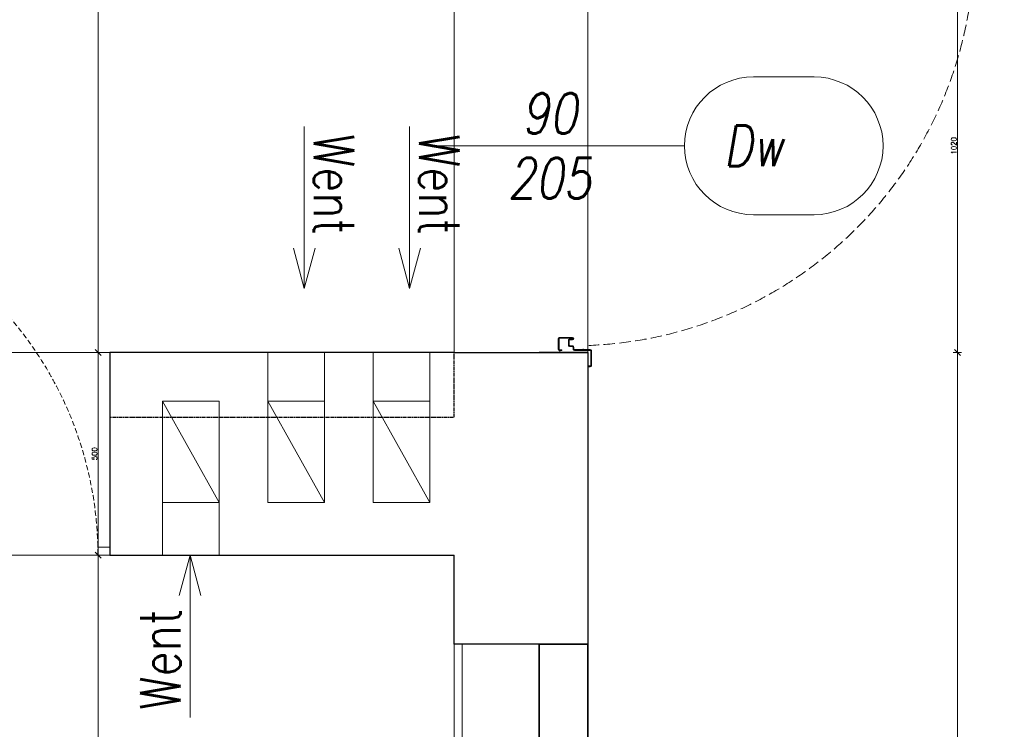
# Model space of a CAD drawing. Header units: millimetres. Extents: x -1893473 to 942156, y -568027 to 942944.
# Tile 173 of 256: x 154795 to 157224, y -497874 to -496123. Entities that reach past the tile are written whole.
import ezdxf
from ezdxf.enums import TextEntityAlignment as Align

# ---------------------------------------------------------------- set-up
doc = ezdxf.new("R2010")
doc.units = ezdxf.units.MM
doc.header["$LTSCALE"] = 0.2
for name, pattern in [('2_3', [1, 0.5, -0.5]), ('CENTER', [0.6, 0.375, -0.075, 0.075, -0.075]), ('HIDDEN', [9.525, 6.35, -3.175]), ('Hidden Line', [391.222223, 282.222223, -109])]:
    doc.linetypes.add(name, pattern=pattern)
doc.layers.get('0').update_dxf_attribs({"lineweight": 0})
for name, color, linetype, lineweight in [('!! 0_ Istn-sciany', 7, 'Continuous', 30), ('!! 0_Istn-went', 5, 'Continuous', 13), ('!! 0_Opis_pom', 9, 'Continuous', 13), ('!! 1_OPIS POM NOWE', 140, 'Continuous', 5), ('!! 2  nowe sciany - remont', 2, 'Continuous', 35), ('!! 2 ZABUDOWA GK-MDF', 54, 'Continuous', 13), ('!! 2_Drzwi - nowe remont', 33, 'Continuous', 9), ('!! 2_drzwi opis', 151, 'Continuous', 9), ('!! 2_LEGENDA', 253, 'Continuous', 13), ('!! wymiary osi', 250, 'Continuous', 9), ('P-Opis nadproża', 150, 'Continuous', 9)]:
    doc.layers.add(name, color=color, linetype=linetype, lineweight=lineweight)
doc.layers.add('Powierzchnia', color=140, linetype='Continuous', lineweight=5, plot=False)
doc.styles.add('50', font='ROMANS.shx', dxfattribs={"width": 0.8, "height": 10})
doc.styles.add('ARCHETYP', font='romans.shx', dxfattribs={"height": 15})
doc.styles.add('ARIAL', font='tahoma.ttf')
doc.styles.add('TXT', font='simplex.shx')
doc.dimstyles.new('DIM50', dxfattribs={"dimscale": 5, "dimtxt": 2.5, "dimasz": 1.5, "dimexe": 0, "dimexo": 0, "dimgap": 0.5, "dimtad": 1, "dimdec": 4, "dimrnd": 0.5, "dimdsep": 46, "dimtxsty": 'TXT', "dimblk1": 'TICK1', "dimblk2": 'TICK1', "dimsah": 1, "dimcen": 0, "dimse1": 1, "dimse2": 1, "dimclrd": 1, "dimclre": 7, "dimclrt": 9, "dimadec": 0, "dimazin": 0, "dimtfac": 1, "dimtdec": 4, "dimtmove": 2, "dimatfit": 3, "dimldrblk": 'TICK1', "dimfxl": 1, "dimtolj": 1, "dimarcsym": 0})

# ---------------------------------------------------------------- blocks, each defined once
blk = doc.blocks.new('1_ok-opis')
blk.add_line((0, 111.61), (0, 50))
for points in [[(-17, 128.61), (-17, 143.61)], [(17, 128.61), (17, 143.61)]]:
    blk.add_lwpolyline(points)
for centre, start, end in [((0, 143.61), 0, 180), ((0, 128.61), 180, 0)]:
    blk.add_arc(centre, 17, start, end)
at = {"style": 'ARCHETYP'}
for tag, height, rotation, p in [('NR', 12, 90, (0, 136.9)), ('NR', 12, 270, (0, 136.9)), ('SZEROKOŚĆ', 10, 90, (-8, 78.29)), ('SZEROKOŚĆ', 10, 270, (8, 78.29)), ('WYSOKOŚĆ', 10, 270, (-8, 78.29)), ('WYSOKOŚĆ', 10, 90, (8, 78.29))]:
    blk.add_attdef(tag, text='', height=height, rotation=rotation, dxfattribs=at).set_placement(p, align=Align.MIDDLE)
blk = doc.blocks.new('zaw-dr-90-p')
at = {"color": 2, "linetype": 'CENTER', "ltscale": 0.2}
for p, q in [((12, 0), (-12, 0)), ((0, 12), (0, -12)), ((24.5, 24), (31, 24)), ((24.5, 19), (31, 19))]:
    blk.add_line(p, q, dxfattribs=at)
at = {"ltscale": 0.2}
for p, q in [((10, 12), (6.5, 12)), ((10, 0), (10, 6.5))]:
    blk.add_line(p, q, dxfattribs=at)
blk.add_lwpolyline([(0, 6.5), (23.5, 6.5, 0.414214), (28, 11), (28, 31), (24.5, 31), (24.5, 11, -0.414214), (23.5, 10), (0, 10, 4.561698), (7.6, 6.5), (4.9, 4.2)], format="xyb", dxfattribs=at)
blk.add_lwpolyline([(10, 10), (10, 39), (6.5, 39), (6.5, 10)], dxfattribs=at)
blk.add_lwpolyline([(-0.2, -0.2), (-2.5, -0.2), (-2.5, 0.2), (-0.2, 0.2), (-0.2, 2.5), (0.2, 2.5), (0.2, 0.2), (2.8, 0.2), (2.8, -0.2), (0.2, -0.2), (0.2, -2.8), (-0.2, -2.8)], close=True)
blk.add_circle((0, 0), 6.5, dxfattribs=at)
blk = doc.blocks.new('drzwi 90- sc 12')
for p, q in [((-13620.32, 20410.16), (-13620.32, 20313.77)), ((-13616.12, 20410.26), (-13620.22, 20410.26)), ((-13616.12, 20410.26), (-13620, 20410.26)), ((-13618.17, 20410.26), (-13616.22, 20410.26)), ((-13618.17, 20410.26), (-13616.22, 20410.26)), ((-13616.12, 20410.26), (-13616.12, 20411.46)), ((-13616.12, 20411.46), (-13615.02, 20411.46)), ((-13614.92, 20411.36), (-13614.92, 20313.77)), ((-13614.92, 20409.86), (-13620.32, 20409.86)), ((-13620.32, 20313.47), (-13620.32, 20317.97)), ((-13614.92, 20312.27), (-13614.92, 20317.97)), ((-13614.92, 20313.77), (-13620.32, 20313.77)), ((-13618.22, 20313.37), (-13620.22, 20313.37)), ((-13618.22, 20313.67), (-13618.22, 20313.37)), ((-13618.22, 20313.67), (-13616.42, 20313.67)), ((-13615.92, 20313.17), (-13615.92, 20312.17)), ((-13617.77, 20311.12), (-13617.77, 20305.72)), ((-13617.77, 20311.12), (-13617.77, 20305.72)), ((-13616.17, 20309.92), (-13616.17, 20311.02)), ((-13615.92, 20312.17), (-13615.02, 20312.17)), ((-13715.57, 20308.32), (-13715.57, 20308.56)), ((-13715.57, 20307.69), (-13715.57, 20308.56)), ((-13715.57, 20307.82), (-13715.57, 20308.56)), ((-13616.17, 20309.92), (-13617.37, 20309.92)), ((-13715.57, 20307.72), (-13715.37, 20307.72)), ((-13715.77, 20301.96), (-13716.27, 20301.96)), ((-13616.77, 20301.96), (-13616.27, 20301.96))]:
    blk.add_line(p, q)
for points in [[(-13665.27, 20284.96), (-13665.27, 20325.83)], [(-13615.57, 20309.64), (-13615.32, 20309.64), (-13615.32, 20309.82), (-13616.32, 20309.82), (-13616.32, 20309.64), (-13615.92, 20309.64)]]:
    blk.add_lwpolyline(points)
at = {"lineweight": 30}
for points in [[(-13716.27, 20308.92), (-13721.27, 20308.92)], [(-13716.27, 20308.92), (-13716.27, 20296.92)], [(-13614.27, 20308.92), (-13609.27, 20308.92)], [(-13614.27, 20308.92), (-13614.27, 20296.92)]]:
    blk.add_lwpolyline(points, dxfattribs=at)
at = {"ltscale": 0.2}
for points in [[(-13715.57, 20307.51), (-13715.57, 20309.48, 0.414214), (-13715.91, 20309.82), (-13719.43, 20309.82, 0.414214), (-13719.77, 20309.48), (-13719.77, 20308.92), (-13719.59, 20308.92), (-13719.59, 20309.48, -0.414214), (-13719.43, 20309.64), (-13716.97, 20309.64)], [(-13716.97, 20309.64), (-13715.91, 20309.64, -0.414214), (-13715.75, 20309.48), (-13715.75, 20307.51)], [(-13615.92, 20309.64), (-13616.63, 20309.64, 0.414214), (-13616.79, 20309.48), (-13616.79, 20305.58, -0.414214), (-13617.13, 20305.24), (-13617.58, 20305.24, 0.414214), (-13617.74, 20305.08), (-13617.74, 20304.48, -0.414214), (-13618.08, 20304.14), (-13619.26, 20304.14, -0.414214), (-13619.6, 20304.48), (-13619.6, 20305.15, 1), (-13619.79, 20305.15), (-13619.79, 20301.96, 0.414214), (-13619.63, 20301.8), (-13617.11, 20301.8, 0.414214), (-13616.95, 20301.96), (-13616.95, 20302.52), (-13616.77, 20302.52), (-13616.77, 20301.96, -0.414214), (-13617.11, 20301.62), (-13619.63, 20301.62, -0.414214), (-13619.97, 20301.96), (-13619.97, 20305.15, -1), (-13619.42, 20305.15), (-13619.42, 20304.48, 0.414214), (-13619.26, 20304.32), (-13618.08, 20304.32, 0.414214), (-13617.92, 20304.48), (-13617.92, 20305.08, -0.414214), (-13617.58, 20305.42), (-13617.13, 20305.42, 0.414214), (-13616.97, 20305.58), (-13616.97, 20309.48, -0.414214), (-13616.63, 20309.82), (-13613.11, 20309.82, -0.414214), (-13612.77, 20309.48), (-13612.77, 20308.92), (-13612.95, 20308.92), (-13612.95, 20309.48, 0.414214), (-13613.11, 20309.64), (-13615.57, 20309.64)], [(-13715.75, 20307.76), (-13715.75, 20305.58, 0.414214), (-13715.41, 20305.24), (-13714.96, 20305.24, -0.414214), (-13714.8, 20305.08), (-13714.8, 20304.48, 0.414214), (-13714.46, 20304.14), (-13713.28, 20304.14, 0.414214), (-13712.94, 20304.48), (-13712.94, 20305.15, -1), (-13712.75, 20305.15), (-13712.75, 20301.96, -0.414214), (-13712.91, 20301.8), (-13715.43, 20301.8, -0.414214), (-13715.59, 20301.96), (-13715.59, 20302.52), (-13715.77, 20302.52), (-13715.77, 20301.96, 0.414214), (-13715.43, 20301.62), (-13712.91, 20301.62, 0.414214), (-13712.57, 20301.96), (-13712.57, 20305.15, 1), (-13713.12, 20305.15), (-13713.12, 20304.48, -0.414214), (-13713.28, 20304.32), (-13714.46, 20304.32, -0.414214), (-13714.62, 20304.48), (-13714.62, 20305.08, 0.414214), (-13714.96, 20305.42), (-13715.41, 20305.42, -0.414214), (-13715.57, 20305.58), (-13715.57, 20307.64)]]:
    blk.add_lwpolyline(points, format="xyb", dxfattribs=at)
blk.add_lwpolyline([(-13616.79, 20308.82), (-13616.97, 20308.82), (-13616.97, 20307.42), (-13616.79, 20307.42)], close=True)
for centre, radius, start, end in [((-13620.22, 20410.16), 0.1, 90, 180), ((-13615.02, 20411.36), 0.1, 0, 90), ((-13620.22, 20313.47), 0.1, 180, 270), ((-13616.42, 20313.17), 0.5, 0, 90), ((-13616.27, 20311.02), 0.1, 0, 90), ((-13615.02, 20312.27), 0.1, 270, 0)]:
    blk.add_arc(centre, radius, start, end)
at = {"linetype": 'Hidden Line', "lineweight": 9, "ltscale": 0.05}
blk.add_arc((-13615.5, 20305.14), 99.12, 94.8005, 177.6944, dxfattribs=at)
at = {"xscale": 0.09999999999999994, "yscale": 0.09999999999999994, "zscale": 0.09999999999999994, "rotation": 180.0000000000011}
blk.add_blockref('zaw-dr-90-p', (-13614.92, 20310.92), dxfattribs=at)
blk = doc.blocks.new('drzwi giszet')
blk.add_lwpolyline([(68617.39, -194499.27), (68617.39, -194409.27), (68620.39, -194409.27), (68620.39, -194499.27)], close=True)
blk.add_lwpolyline([(68572.43, -194476.09), (68572.43, -194526.09)])
at = {"linetype": 'HIDDEN'}
blk.add_arc((68617.39, -194499.27), 90, 88.0898, 180, dxfattribs=at)
blk = doc.blocks.new('TICK1')
at = {"color": 2}
blk.add_line((-1, -1), (1, 1), dxfattribs=at)
at = {"color": 0}
for p, q in [((0, 0), (-1, 0)), ((0, -1.4), (0, 1.4))]:
    blk.add_line(p, q, dxfattribs=at)
blk = doc.blocks.new('*D1398')
at = {"layer": '!! wymiary osi', "color": 1, "lineweight": -2, "transparency": 16777216}
blk.add_line((285341.4, -501831.2), (285341.4, -502836.2), dxfattribs=at)
at = {"layer": 'DEFPOINTS', "color": 0, "transparency": 16777216}
for p in [(284885.8, -501823.7), (284885.8, -502843.7), (285341.4, -502843.7)]:
    blk.add_point(p, dxfattribs=at)
at = {"layer": '!! wymiary osi', "color": 1, "lineweight": -2, "transparency": 16777216, "xscale": 7.5, "yscale": 7.5, "zscale": 7.5}
for p, rotation in [((285341.4, -501823.7), 90), ((285341.4, -502843.7), 270)]:
    blk.add_blockref('TICK1', p, dxfattribs=dict(at, rotation=rotation))
at = {"layer": '!! wymiary osi', "color": 9, "transparency": 16777216, "insert": (285332.6, -502333.7), "char_height": 12.5, "attachment_point": 5, "rotation": 90, "style": 'TXT'}
blk.add_mtext('\\A1;1020', dxfattribs=at)
blk = doc.blocks.new('*D1399')
at = {"layer": '!! wymiary osi', "color": 1, "lineweight": -2, "transparency": 16777216}
blk.add_line((285341.4, -502851.2), (285341.4, -504786.2), dxfattribs=at)
at = {"layer": 'DEFPOINTS', "color": 0, "transparency": 16777216}
for p in [(284885.8, -502843.7), (284871.6, -504793.7), (285341.4, -504793.7)]:
    blk.add_point(p, dxfattribs=at)
at = {"layer": '!! wymiary osi', "color": 1, "lineweight": -2, "transparency": 16777216, "xscale": 7.5, "yscale": 7.5, "zscale": 7.5}
for p, rotation in [((285341.4, -502843.7), 90), ((285341.4, -504793.7), 270)]:
    blk.add_blockref('TICK1', p, dxfattribs=dict(at, rotation=rotation))
at = {"layer": '!! wymiary osi', "color": 9, "transparency": 16777216, "insert": (285332.6, -503818.7), "char_height": 12.5, "attachment_point": 5, "rotation": 90, "style": 'TXT'}
blk.add_mtext('\\A1;1950', dxfattribs=at)
blk = doc.blocks.new('*D1428')
at = {"layer": '!! wymiary osi', "color": 1, "lineweight": -2, "transparency": 16777216}
blk.add_line((283220.8, -504786.2), (283220.8, -503351.2), dxfattribs=at)
at = {"layer": 'DEFPOINTS', "color": 0, "transparency": 16777216}
for p in [(283220.8, -503343.7), (284070.8, -503343.7), (284070.8, -504793.7)]:
    blk.add_point(p, dxfattribs=at)
at = {"layer": '!! wymiary osi', "color": 1, "lineweight": -2, "transparency": 16777216, "xscale": 7.5, "yscale": 7.5, "zscale": 7.5}
for p, rotation in [((283220.8, -503343.7), 90), ((283220.8, -504793.7), 270)]:
    blk.add_blockref('TICK1', p, dxfattribs=dict(at, rotation=rotation))
at = {"layer": '!! wymiary osi', "color": 9, "transparency": 16777216, "insert": (283133.3, -503902), "char_height": 12.5, "attachment_point": 5, "rotation": 90, "style": 'TXT'}
blk.add_mtext('\\A1;1450', dxfattribs=at)
blk = doc.blocks.new('*D1429')
at = {"layer": '!! wymiary osi', "color": 1, "lineweight": -2, "transparency": 16777216}
blk.add_line((283220.8, -503336.2), (283220.8, -502851.2), dxfattribs=at)
at = {"layer": 'DEFPOINTS', "color": 0, "transparency": 16777216}
for p in [(283220.8, -502843.7), (283220.8, -502843.7), (284070.8, -503343.7)]:
    blk.add_point(p, dxfattribs=at)
at = {"layer": '!! wymiary osi', "color": 1, "lineweight": -2, "transparency": 16777216, "xscale": 7.5, "yscale": 7.5, "zscale": 7.5}
for p, rotation in [((283220.8, -502843.7), 90), ((283220.8, -503343.7), 270)]:
    blk.add_blockref('TICK1', p, dxfattribs=dict(at, rotation=rotation))
at = {"layer": '!! wymiary osi', "color": 9, "transparency": 16777216, "insert": (283212.1, -503093.7), "char_height": 12.5, "attachment_point": 5, "rotation": 90, "style": 'TXT'}
blk.add_mtext('\\A1;500', dxfattribs=at)
blk = doc.blocks.new('*D1430')
at = {"layer": '!! wymiary osi', "color": 1, "lineweight": -2, "transparency": 16777216}
blk.add_line((283220.8, -502836.2), (283220.8, -499371.2), dxfattribs=at)
at = {"layer": 'DEFPOINTS', "color": 0, "transparency": 16777216}
for p in [(283220.8, -499363.7), (284070.8, -499363.7), (283220.8, -502843.7)]:
    blk.add_point(p, dxfattribs=at)
at = {"layer": '!! wymiary osi', "color": 1, "lineweight": -2, "transparency": 16777216, "xscale": 7.5, "yscale": 7.5, "zscale": 7.5}
for p, rotation in [((283220.8, -499363.7), 90), ((283220.8, -502843.7), 270)]:
    blk.add_blockref('TICK1', p, dxfattribs=dict(at, rotation=rotation))
at = {"layer": '!! wymiary osi', "color": 9, "transparency": 16777216, "insert": (283212.1, -501103.7), "char_height": 12.5, "attachment_point": 5, "rotation": 90, "style": 'TXT'}
blk.add_mtext('\\A1;3480', dxfattribs=at)
blk = doc.blocks.new('A$C2EB40A8D')
at = {"layer": '!! 0_ Istn-sciany'}
for points in [[(-7801.12989, -2542.48603), (-8651.12989, -2542.48603), (-8651.12989, -3042.48603), (-7801.12989, -3042.48603)], [(-7801.12989, -2542.48603), (-7471.12989, -2542.48603)], [(-7471.12989, -2542.48603), (-7471.12989, -3262.48603)], [(-7801.12989, -3262.48603), (-7801.12989, -3042.48603)], [(-7471.12989, -3262.48603), (-7801.12989, -3262.48603)]]:
    blk.add_lwpolyline(points, dxfattribs=at)
at = {"layer": '!! 0_ Istn-sciany', "linetype": '2_3', "ltscale": 10}
for points in [[(-7801.12989, -2702.48603), (-7801.12989, -2542.48603)], [(-8651.12989, -2702.48603), (-7801.12989, -2702.48603)]]:
    blk.add_lwpolyline(points, dxfattribs=at)
at = {"layer": '!! 0_Istn-went'}
for points in [[(-8171.1819, -1984.42849), (-8171.1819, -2384.89376)], [(-8171.1819, -1984.42849), (-8171.1819, -2384.89376)], [(-7911.1819, -1984.42849), (-7911.1819, -2384.89376)], [(-7911.1819, -1984.42849), (-7911.1819, -2384.89376)], [(-8171.1819, -2384.89376), (-8197.97682, -2284.89376)], [(-8171.1819, -2384.89376), (-8144.38698, -2284.89376)], [(-7911.1819, -2384.89376), (-7937.97682, -2284.89376)], [(-7911.1819, -2384.89376), (-7884.38698, -2284.89376)], [(-8261.12989, -2662.48603), (-8261.12989, -2542.48603)], [(-8121.12989, -2662.48603), (-8121.12989, -2542.48603)], [(-8001.12989, -2662.48603), (-8001.12989, -2542.48603)], [(-7861.12989, -2662.48603), (-7861.12989, -2542.48603)], [(-8521.12989, -2912.48603), (-8521.12989, -2662.48603)], [(-8381.12989, -2662.48603), (-8521.12989, -2662.48603)], [(-8521.12989, -2662.48603), (-8381.12989, -2912.48603)], [(-8381.12989, -2912.48603), (-8381.12989, -2662.48603)], [(-8261.12989, -2912.48603), (-8261.12989, -2662.48603)], [(-8121.12989, -2662.48603), (-8261.12989, -2662.48603)], [(-8261.12989, -2662.48603), (-8121.12989, -2912.48603)], [(-8121.12989, -2912.48603), (-8121.12989, -2662.48603)], [(-8001.12989, -2912.48603), (-8001.12989, -2662.48603)], [(-7861.12989, -2662.48603), (-8001.12989, -2662.48603)], [(-8001.12989, -2662.48603), (-7861.12989, -2912.48603)], [(-7861.12989, -2912.48603), (-7861.12989, -2662.48603)], [(-8001.12989, -2912.48603), (-7861.12989, -2912.48603), (-7861.12989, -2872.48603)], [(-8521.12989, -2912.48603), (-8381.12989, -2912.48603)], [(-8521.12989, -3042.48603), (-8521.12989, -2912.48603)], [(-8381.12989, -3042.48603), (-8381.12989, -2912.48603)], [(-8261.12989, -2912.48603), (-8121.12989, -2912.48603)], [(-8453.05783, -3042.48603), (-8479.85275, -3142.48603)], [(-8453.05783, -3442.9513), (-8453.05783, -3042.48603)], [(-8453.05783, -3442.9513), (-8453.05783, -3042.48603)], [(-8453.05783, -3042.48603), (-8426.26291, -3142.48603)]]:
    blk.add_lwpolyline(points, dxfattribs=at)
at = {"layer": '!! 2  nowe sciany - remont'}
blk.add_lwpolyline([(-7471.12989, -4232.48603), (-7471.12989, -3262.48603), (-7591.12989, -3262.48603), (-7591.12989, -4232.48603)], close=True, dxfattribs=at)
at = {"layer": '!! 2 ZABUDOWA GK-MDF'}
for points in [[(-8651.12989, -3022.48603), (-8681.12989, -3022.48603)], [(-8651.12989, -3042.48603), (-8681.12989, -3042.48603)], [(-7801.12989, -3262.48603), (-7801.12989, -4462.48603)], [(-7781.12989, -3262.48603), (-7781.12989, -4462.48603)]]:
    blk.add_lwpolyline(points, dxfattribs=at)
at = {"layer": '!! 2_LEGENDA'}
blk.add_lwpolyline([(-7801.12989, -1522.48603), (-7471.12989, -1522.48603), (-7471.12989, -2542.48603), (-7801.12989, -2542.48603)], close=True, dxfattribs=at)
at = {"layer": 'Powierzchnia'}
for points in [[(-7471.12989, -4477.08775), (-3471.12989, -4477.08775), (-3471.12989, -3637.08775), (-3311.12989, -3637.08775), (-3311.12989, 952.91225), (-7471.12989, 952.91225)], [(-11221.12989, 937.51397), (-7801.12989, 937.51397), (-7801.12989, -2542.48603), (-9661.12989, -2542.48603), (-9661.12989, -2042.48597), (-11061.12989, -2042.48603), (-11061.12989, -1702.48603), (-11221.12989, -1702.48603)], [(-7801.12989, -3042.48603), (-9661.12989, -3042.48603), (-9661.12989, -4492.48603), (-7801.12989, -4492.48603)]]:
    blk.add_lwpolyline(points, close=True, dxfattribs=at)
at = {"layer": '!! 2_Drzwi - nowe remont', "xscale": -10, "yscale": 10, "zscale": 10, "rotation": 270}
blk.add_blockref('drzwi 90- sc 12', (-210560.37329, 134620.21101), dxfattribs=at)
at = {"layer": '!! 2_Drzwi - nowe remont', "xscale": -10, "yscale": 10, "zscale": 10}
blk.add_blockref('drzwi giszet', (676593.50517, 1941950.16873), dxfattribs=at)
at = {"layer": '!! 2_drzwi opis'}
ref = blk.add_blockref('1_ok-opis', (-8348.91406, -2032.48568), dxfattribs=dict(at, xscale=10, yscale=10, zscale=10, rotation=270.000003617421))
ref.add_attrib('WYSOKOŚĆ', '205', dxfattribs={"layer": '0', "height": 100, "rotation": 180.00000362, "style": '50', "oblique": 10, "text_generation_flag": 6, "width": 0.8}).set_placement((-7566.00553, -2112.48563), align=Align.MIDDLE)
ref.add_attrib('SZEROKOŚĆ', '90', dxfattribs={"layer": '0', "height": 100, "rotation": 180.00000362, "style": '50', "oblique": 10, "text_generation_flag": 6, "width": 0.8}).set_placement((-7566.00554, -1952.48563), align=Align.MIDDLE)
ref.add_attrib('NR', 'Dw', dxfattribs={"layer": '0', "height": 100, "rotation": 180.00000362, "style": '50', "oblique": 10, "text_generation_flag": 6, "width": 0.8}).set_placement((-7062.80162, -2032.4856), align=Align.MIDDLE)
at = {"layer": '!! 0_Istn-went', "style": 'ARCHETYP', "width": 0.8}
for rotation, p in [(270.00000004, (-8147.87963, -2003.04891)), (270.00000004, (-8147.87963, -2003.04891)), (270.00000004, (-7887.87963, -2003.04891)), (270.00000004, (-7887.87963, -2003.04891)), (90.00000004, (-8476.36011, -3424.33088)), (90.00000004, (-8476.36011, -3424.33088))]:
    blk.add_text('Went', height=100, rotation=rotation, dxfattribs=at).set_placement(p)
at = {"layer": '!! 0_Opis_pom', "ltscale": 0.7, "style": 'ARIAL'}
for tag, p in [('B1,21', (-891.77727, 31796.97458)), ('A1,16', (-13651.31084, 31587.95236)), ('B1,19', (-5798.61305, 31587.22944)), ('B1/17', (-9701.43347, 31565.05244)), ('1,23', (10805.41388, 31565.05244)), ('1,22', (4526.58954, 31507.65132)), ('A1,1', (-16866.13618, 31459.3792)), ('B1,18', (-7791.62894, 31330.08444)), ('B1,20', (-2961.4347, 31167.05787)), ('A1,6', (-19287.17717, 30923.71998)), ('B1,1', (14135.63445, 30913.92963)), ('B1,3', (17346.74696, 30023.81022)), ('B1,4', (29817.71501, 29157.67457)), ('A1,5', (-23454.5385, 28820.77901)), ('A1,2', (-17502.57721, 28602.57524)), ('B1,2D', (2616.16402, 28559.52261)), ('A1,15', (-13651.31084, 28261.46046)), ('B1,4', (29883.58177, 28158.35876)), ('B1,2B', (18801.54781, 27650.12382)), ('B1,2A', (13086.7373, 27376.04393)), ('A1,3', (-16846.27912, 25980.40356)), ('B1,8', (9089.53994, 25356.27639)), ('B1,6', (31915.87888, 23754.79829)), ('A1,4', (-24010.17576, 23559.17399)), ('B1,14', (-11621.32288, 23261.44183)), ('B1,13', (-3080.55208, 22924.09997)), ('B1,5', (29245.49088, 22896.69268)), ('B1,10', (3982.60923, 22874.21277)), ('B1,9', (5634.43488, 22623.92098)), ('B1,2C', (13327.26639, 22378.5328)), ('B1,7', (16398.41175, 22348.28836)), ('B1,11', (5553.20442, 20939.83877)), ('B1,12', (3693.27174, 20628.72148)), ('C1,3', (5969.08376, 16336.01084)), ('C1,2', (11955.93711, 11671.55655)), ('C1,1', (15659.17205, 11415.94196)), ('C1,4', (5140.00888, 9205.5831)), ('C1,5', (5680.4486, 6154.54995)), ('C1,10', (16327.05085, 6080.66085)), ('C1,9', (16526.57171, 3173.45283)), ('C1,6', (6367.37903, 2771.84181)), ('D0,18', (-1981.87701, -110.73158)), ('D0,7', (-13531.42299, -1159.67649)), ('C1,7', (7275.77161, -1303.00991)), ('D0,17', (2064.87671, -1345.69113)), ('D0,3', (-9324.21674, -1442.63631)), ('D0,6', (-17529.61851, -1957.37463)), ('D0,10', (-21369.4432, -2140.60378)), ('D,09', (-12990.08379, -2746.32902)), ('D0,2', (-5516.19514, -3101.87722)), ('D0,16', (2266.73061, -3284.15369)), ('D0,8', (-14357.79539, -3567.69719)), ('D0,5', (-10461.54478, -3629.26575)), ('D0,4', (-8396.53404, -4353.7937)), ('D0,15', (1974.41895, -5205.84774)), ('D0,1', (-5633.49598, -5662.48534)), ('D0,11', (-23334.09291, -6045.78706)), ('D0,12', (-22436.85763, -9302.9678)), ('D0,13', (-22436.85763, -11581.16526)), ('D0,14', (-13645.94445, -11884.57769))]:
    blk.add_attdef(tag, text='', height=119.68, dxfattribs=at).set_placement(p, align=Align.MIDDLE_CENTER)
at = {"layer": '!! 1_OPIS POM NOWE', "style": 'ARIAL'}
for tag, p in [('C1.7A', (7769.3756, 685.765)), ('C1.7C', (7655.80151, -2045.04756)), ('C1.8B', (10935.93068, -2107.41983)), ('C1.8A', (13897.39715, -2120.69016)), ('C1.7B', (8274.43201, -3270.18959)), ('E1.2', (16701.02923, -5331.07351)), ('E1.5E', (21974.23379, -5463.99012)), ('E1.5D', (24989.27391, -5785.36474)), ('E1.1', (8357.81567, -5851.01076)), ('E1.5C', (25222.53959, -6394.64172)), ('E1.5B', (27694.70831, -7009.86571)), ('E1.6', (5279.46063, -8141.28746)), ('E1.5A', (25547.9555, -8495.18994)), ('E1.5G', (23977.19473, -9792.46695)), ('E1.5F', (22414.7084, -9822.66389)), ('E1,4', (13935.69867, -10458.20073)), ('E1.5L', (28030.8296, -11267.7725)), ('E1.3', (5639.18862, -11994.01941)), ('E1.5H', (23988.49716, -12231.38049)), ('E1.5K', (27714.73934, -12977.98364)), ('E1.5I', (22290.68736, -13989.9049)), ('E1.5J', (27095.71534, -16088.17469))]:
    blk.add_attdef(tag, text='', height=119.68, dxfattribs=at).set_placement(p, align=Align.MIDDLE_CENTER)
at = {"layer": '!! wymiary osi'}
for base, p1, p2, picture, middle in [((-8679.96967, 937.51397), (-8679.96967, -2542.48603), (-7829.96967, 937.51397), '*D1430', (-8688.71967, -802.48603)), ((-6559.41538, -2542.48603), (-7015.03758, -1522.48603), (-7015.03758, -2542.48603), '*D1398', (-6568.16538, -2032.48603)), ((-8679.96967, -2542.48603), (-7829.96967, -3042.48603), (-8679.96967, -2542.48603), '*D1429', (-8688.71967, -2792.48603)), ((-6559.41538, -4492.48603), (-7015.03758, -2542.48603), (-7029.16046, -4492.48603), '*D1399', (-6568.16538, -3517.48603))]:
    dim = blk.add_linear_dim(base=base, p1=p1, p2=p2, angle=90, dimstyle='DIM50', dxfattribs=at)
    dim.commit()
    dim.dimension.update_dxf_attribs({"geometry": picture, "text_midpoint": middle, "insert": (-291900.79406, 500301.26018)})
dim = blk.add_linear_dim(base=(-8679.96967, -3042.48603), p1=(-7829.96967, -4492.48603), p2=(-7829.96967, -3042.48603), angle=90, dimstyle='DIM50', dxfattribs=at)
dim.commit()
dim.dimension.update_dxf_attribs({"geometry": '*D1428', "text_midpoint": (-8767.46967, -3600.7647), "dimtype": 128, "insert": (-291900.79406, 500301.26018)})

msp = doc.modelspace()

# ---------------------------------------------------------------- block references
at = {"layer": 'P-Opis nadproża', "color": 4}
msp.add_blockref('A$C2EB40A8D', (163667.94092, -494401.63474), dxfattribs=at)

doc.saveas('drawing.dxf')
